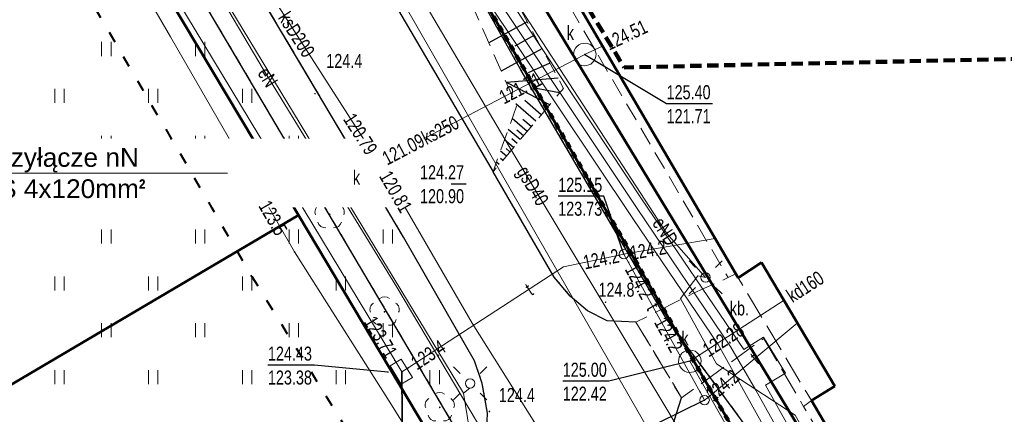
# Model space of a CAD drawing. Header units: millimetres. Extents: x 7464056 to 7464277, y 5957530 to 5957827.
# Tile 13 of 22: x 7464141 to 7464194, y 5957621 to 5957642. Entities that reach past the tile are written whole.
import ezdxf
from ezdxf.enums import TextEntityAlignment as Align

# ---------------------------------------------------------------- set-up
doc = ezdxf.new("R2010")
doc.units = ezdxf.units.MM
doc.header["$MEASUREMENT"] = 0
for name, pattern in [('1', [0.6, 0.3, -0.3]), ('1.0_0.5', [1.5, 1, -0.5]), ('1.5_0.5', [2, 1.5, -0.5]), ('2', [0.9, 0.6, -0.3]), ('219-500', [0]), ('ACAD_ISO03W100', [30, 12, -18]), ('CONTINOUS', [0]), ('egug-500', [1, 0.5, -0.5])]:
    doc.linetypes.add(name, pattern=pattern)
doc.layers.get('0').update_dxf_attribs({"color": 2, "linetype": 'CONTINUOUS', "lineweight": 0, "plot": 0})
for name, color, linetype in [('000 Inne (niezydentyfikowane)', 7, 'CONTINUOUS'), ('203-punkt graniczny', 7, 'CONTINUOUS'), ('218-kontur użytku gruntowego', 7, 'CONTINUOUS'), ('312-budynek ewidencyjny', 7, 'CONTINUOUS'), ('320-blok - kondygnacja nadziemna', 7, 'CONTINUOUS'), ('chodnik', 7, 'CONTINUOUS'), ('drzewo liściaste', 7, 'CONTINUOUS'), ('jezdnia', 7, 'CONTINUOUS'), ('komora podziemna', 7, 'CONTINUOUS'), ('krawężnik', 7, 'CONTINUOUS'), ('latarnia', 7, 'CONTINUOUS'), ('obszar utwardzony', 7, 'CONTINUOUS'), ('obszar utwardzony-Atr17', 7, 'CONTINUOUS'), ('obudowa ochronna przewodu', 7, 'CONTINUOUS'), ('pikieta naturalna', 7, 'CONTINUOUS'), ('pikieta naturalna-Atr2', 7, 'CONTINUOUS'), ('pikieta sztuczna', 7, 'CONTINUOUS'), ('pikieta sztuczna-Atr2', 7, 'CONTINUOUS'), ('przewód ciepłowniczy', 7, 'CONTINUOUS'), ('przewód elektroenergetyczny podziemny', 7, 'CONTINUOUS'), ('przewód elektroenergetyczny podziemny-Atr1', 7, 'CONTINUOUS'), ('przewód gazowy', 7, 'CONTINUOUS'), ('przewód gazowy-Atr1', 7, 'CONTINUOUS'), ('przewód kanalizacyjny', 7, 'CONTINUOUS'), ('przewód kanalizacyjny-Atr1', 7, 'CONTINUOUS'), ('przewód telekomunikacyjny podziemny', 7, 'CONTINUOUS'), ('przewód telekomunikacyjny podziemny-Atr1', 7, 'CONTINUOUS'), ('przewód wodociągowy', 7, 'CONTINUOUS'), ('rzedna', 7, 'CONTINUOUS'), ('rzedna-Atr2', 7, 'CONTINUOUS'), ('rzedna-Atr3', 7, 'CONTINUOUS'), ('skarpa nieumocniona', 7, 'CONTINUOUS'), ('studnia kanalizacyjna', 7, 'CONTINUOUS'), ('studnia kanalizacyjna-Atr17', 7, 'CONTINUOUS'), ('trawnik', 7, 'CONTINUOUS'), ('Zakres', 7, 'CONTINUOUS')]:
    doc.layers.add(name, color=color, linetype=linetype)
for name, color, linetype, lineweight in [('219-działka ewidencyjna', 3, 'CONTINUOUS', 30), ('_E-kabel el', 1, 'ACAD_ISO03W100', 40), ('E-kable elektryczne-opis', 7, 'CONTINOUS', 20)]:
    doc.layers.add(name, color=color, linetype=linetype, lineweight=lineweight)
doc.styles.get("Standard").update_dxf_attribs({"font": 'Working1250', "width": 0.75})

# ---------------------------------------------------------------- blocks, each defined once
blk = doc.blocks.new('203')
at = {"linetype": 'Continuous', "lineweight": 0}
h = blk.add_hatch(color=0, dxfattribs=at)
edge = h.paths.add_edge_path()
edge.add_arc((0, 0), 0.045, 0, 360)
blk = doc.blocks.new('US15')
at = {"color": 0, "linetype": 'Continuous', "lineweight": 13}
blk.add_circle((0, 0), 0.25, dxfattribs=at)
blk = doc.blocks.new('PW01')
at = {"linetype": 'Continuous', "lineweight": 13}
h = blk.add_hatch(color=0, dxfattribs=at)
edge = h.paths.add_edge_path()
edge.add_arc((0, 0), 0.045, 0, 360)
blk = doc.blocks.new('OP021')
at = {"linetype": 'Continuous', "lineweight": 13}
h = blk.add_hatch(color=0, dxfattribs=at)
edge = h.paths.add_edge_path()
edge.add_arc((0, 0), 0.05, 0, 360)
at = {"color": 0, "linetype": 'Continuous', "lineweight": 13}
for centre, start, end in [((0, 0.4), 49.272, 130.728), ((-0.38, 0.124), 121.308, 202.548), ((0.38, 0.124), 337.452, 58.692), ((-0.235, -0.324), 193.221, 274.871), ((0.235, -0.324), 265.129, 346.779)]:
    blk.add_arc(centre, 0.4, start, end, dxfattribs=at)
blk = doc.blocks.new('SM01')
at = {"color": 0, "linetype": 'Continuous', "lineweight": 13}
for p, q in [((-0.53, 0.531), (-0.883, 0.884)), ((0.531, 0.531), (0.884, 0.884)), ((-0.53, -0.53), (-0.883, -0.883)), ((0.531, -0.53), (0.884, -0.883))]:
    blk.add_line(p, q, dxfattribs=at)
blk.add_circle((0, 0), 0.25, dxfattribs=at)
blk = doc.blocks.new('TU04')
at = {"color": 0, "linetype": 'Continuous', "lineweight": 13}
for p, q in [((0, 0), (0, 0.75)), ((0.5, 0), (0.5, 0.75))]:
    blk.add_line(p, q, dxfattribs=at)

msp = doc.modelspace()

# ---------------------------------------------------------------- linework, layer by layer
at = {"layer": '000 Inne (niezydentyfikowane)', "color": 56, "linetype": 'Continuous', "lineweight": 50, "flags": 128}
for points in [[(7464273.22, 5957619.103), (7464256.633, 5957609.097), (7464248.534, 5957622.926), (7464194.89, 5957593.94), (7464193.43, 5957597.96), (7464192.91, 5957604.22), (7464189.03, 5957611.03), (7464188.444, 5957611.585), (7464159.394, 5957659.51), (7464096.659, 5957763.005)], [(7464096.659, 5957763.005), (7464159.394, 5957659.51), (7464188.444, 5957611.585), (7464189.03, 5957611.03), (7464192.91, 5957604.22), (7464193.43, 5957597.96), (7464194.89, 5957593.94)], [(7464194.89, 5957593.94), (7464195.967, 5957590.719), (7464186.213, 5957609.558), (7464182.663, 5957614.998), (7464176.499, 5957625.621), (7464176.492, 5957625.631), (7464162.981, 5957648.914), (7464162.94, 5957648.984), (7464158.056, 5957657.401), (7464158.016, 5957657.47), (7464129.82, 5957706.056), (7464119.97, 5957723.029), (7464096.51, 5957762.918)], [(7464129.82, 5957706.056), (7464158.016, 5957657.47), (7464158.056, 5957657.401), (7464162.94, 5957648.984), (7464162.981, 5957648.914), (7464176.492, 5957625.631), (7464176.499, 5957625.621), (7464182.663, 5957614.998), (7464186.213, 5957609.558), (7464195.967, 5957590.719), (7464195.97, 5957590.71), (7464198.51, 5957586.21), (7464201.941, 5957582.25), (7464205.521, 5957578.87), (7464209.991, 5957575.1), (7464215.369, 5957570.98), (7464206.32, 5957560.132), (7464194.92, 5957546.46), (7464180.799, 5957585.27), (7464167.995, 5957612.279), (7464163.514, 5957619.798), (7464156.208, 5957632.058), (7464149.275, 5957643.692), (7464129.849, 5957676.292)], [(7464126.431, 5957614.494), (7464156.208, 5957632.058), (7464163.514, 5957619.798), (7464156.749, 5957590.749), (7464156.689, 5957582.483), (7464160.044, 5957570.443), (7464166.573, 5957560.859), (7464191.954, 5957545.875), (7464191.47, 5957545.78), (7464189.787, 5957545.447), (7464144.12, 5957536.43), (7464125.18, 5957539.755)]]:
    msp.add_lwpolyline(points, dxfattribs=at)
at = {"layer": '000 Inne (niezydentyfikowane)', "color": 253, "linetype": '1', "lineweight": 100, "flags": 128}
msp.add_lwpolyline([(7464096.51, 5957762.918), (7464119.97, 5957723.029), (7464129.82, 5957706.056), (7464158.016, 5957657.47), (7464158.056, 5957657.401), (7464162.94, 5957648.984), (7464162.981, 5957648.914), (7464176.492, 5957625.631), (7464176.499, 5957625.621), (7464182.663, 5957614.998), (7464186.213, 5957609.558), (7464195.967, 5957590.719), (7464195.97, 5957590.71), (7464198.51, 5957586.21), (7464201.941, 5957582.25), (7464205.521, 5957578.87), (7464209.991, 5957575.1), (7464215.369, 5957570.98), (7464206.32, 5957560.132), (7464194.92, 5957546.46), (7464194.899, 5957546.456), (7464191.954, 5957545.875), (7464191.47, 5957545.78), (7464189.787, 5957545.447)], dxfattribs=at)
at = {"layer": '000 Inne (niezydentyfikowane)', "color": 56, "linetype": 'Continuous', "lineweight": 13, "flags": 128}
for points in [[(7464102.889, 5957698.194), (7464113.452, 5957704.425), (7464117.917, 5957696.764), (7464118.65, 5957695.507), (7464129.849, 5957676.292), (7464149.275, 5957643.692), (7464156.208, 5957632.058)], [(7464156.208, 5957632.058), (7464126.431, 5957614.494)]]:
    msp.add_lwpolyline(points, dxfattribs=at)
at = {"layer": '000 Inne (niezydentyfikowane)', "color": 253, "linetype": '1', "lineweight": 13, "flags": 128}
msp.add_lwpolyline([(7464125.18, 5957539.755), (7464144.12, 5957536.43), (7464189.787, 5957545.447), (7464191.47, 5957545.78), (7464191.954, 5957545.875), (7464194.899, 5957546.456), (7464194.92, 5957546.46), (7464206.32, 5957560.132), (7464215.369, 5957570.98), (7464209.991, 5957575.1), (7464205.521, 5957578.87), (7464201.941, 5957582.25), (7464198.51, 5957586.21), (7464195.97, 5957590.71), (7464195.967, 5957590.719), (7464186.213, 5957609.558), (7464182.663, 5957614.998), (7464176.499, 5957625.621), (7464176.492, 5957625.631), (7464162.981, 5957648.914), (7464162.94, 5957648.984), (7464158.056, 5957657.401), (7464158.016, 5957657.47)], dxfattribs=at)
at = {"layer": '000 Inne (niezydentyfikowane)', "color": 7, "linetype": 'Continuous', "lineweight": 25, "flags": 128}
for points in [[(7464168.4, 5957642.37), (7464166.36, 5957641.25)], [(7464168.79, 5957641.66), (7464167.74, 5957641.08)], [(7464169.19, 5957640.93), (7464167.02, 5957639.74)], [(7464169.6, 5957640.17), (7464168.45, 5957639.65)], [(7464170.05, 5957639.36), (7464167.29, 5957639.13)], [(7464169.6, 5957637.95), (7464167.29, 5957639.13)], [(7464170.13, 5957638.58), (7464168.71, 5957638.85)], [(7464169.15, 5957637.42), (7464168.27, 5957638.17)], [(7464168.87, 5957637.08), (7464167.79, 5957637.99)], [(7464168.4, 5957636.53), (7464167.6, 5957637.21)], [(7464168.62, 5957636.79), (7464168.17, 5957637.17)], [(7464168.03, 5957636.09), (7464167.39, 5957636.63)], [(7464168.21, 5957636.3), (7464167.85, 5957636.6)], [(7464167.67, 5957635.67), (7464167.19, 5957636.07)], [(7464167.86, 5957635.89), (7464167.58, 5957636.13)], [(7464167.29, 5957635.21), (7464166.98, 5957635.48)], [(7464167.48, 5957635.44), (7464167.28, 5957635.61)], [(7464166.9, 5957634.76), (7464166.76, 5957634.88)], [(7464167.09, 5957634.99), (7464166.98, 5957635.08)]]:
    msp.add_lwpolyline(points, dxfattribs=at)
at = {"layer": '218-kontur użytku gruntowego', "color": 3, "linetype": 'egug-500', "lineweight": 18, "flags": 128}
for points in [[(7464165.86, 5957618.54), (7464132.53, 5957674.94)], [(7464132.53, 5957674.94), (7464165.86, 5957618.54)], [(7464165.87, 5957643.72), (7464168.08, 5957639.78)], [(7464168.08, 5957639.78), (7464165.87, 5957643.72)], [(7464168.08, 5957639.78), (7464175.82, 5957626.53)], [(7464175.82, 5957626.53), (7464168.08, 5957639.78)], [(7464175.82, 5957626.53), (7464178.1, 5957623.48)], [(7464178.1, 5957623.48), (7464175.82, 5957626.53)], [(7464178.1, 5957623.48), (7464183.17, 5957616.57)], [(7464183.17, 5957616.57), (7464178.1, 5957623.48)]]:
    msp.add_lwpolyline(points, dxfattribs=at)
at = {"layer": '219-działka ewidencyjna', "linetype": '219-500', "flags": 128}
for points in [[(7464165.86, 5957618.54), (7464132.53, 5957674.94)], [(7464168.08, 5957639.78), (7464165.87, 5957643.72)], [(7464175.82, 5957626.53), (7464168.08, 5957639.78)], [(7464178.1, 5957623.48), (7464175.82, 5957626.53)], [(7464183.17, 5957616.57), (7464178.1, 5957623.48)]]:
    msp.add_lwpolyline(points, dxfattribs=at)
at = {"layer": '312-budynek ewidencyjny', "color": 7, "linetype": 'Continuous', "lineweight": 50, "flags": 128}
for points in [[(7464179.65, 5957628.72), (7464164.78, 5957654.16)], [(7464180.89, 5957629.54), (7464179.65, 5957628.72)], [(7464184.8, 5957622.94), (7464180.89, 5957629.54)], [(7464183.55, 5957622.17), (7464184.8, 5957622.94)], [(7464194.46, 5957603.58), (7464183.55, 5957622.17)]]:
    msp.add_lwpolyline(points, dxfattribs=at)
at = {"layer": '320-blok - kondygnacja nadziemna', "color": 7, "linetype": 'Continuous', "lineweight": 18, "flags": 128}
for points in [[(7464183.55, 5957622.17), (7464184.8, 5957622.94), (7464180.89, 5957629.54), (7464179.65, 5957628.72), (7464164.78, 5957654.16), (7464164.923, 5957654.243)], [(7464240.25, 5957641.388), (7464219.93, 5957629.68), (7464216.7, 5957635.08), (7464213.12, 5957632.88), (7464223.14, 5957616.02), (7464205.13, 5957605.33), (7464201.92, 5957603.39), (7464199.94, 5957606.81), (7464194.46, 5957603.58), (7464183.55, 5957622.17)]]:
    msp.add_lwpolyline(points, dxfattribs=at)
at = {"layer": 'chodnik', "color": 7, "linetype": '1.0_0.5', "lineweight": 18, "flags": 128}
for points in [[(7464164.689, 5957654.63), (7464164.17, 5957654.32), (7464179.11, 5957628.73)], [(7464179.11, 5957628.73), (7464179.52, 5957628.94), (7464164.78, 5957654.16), (7464164.923, 5957654.243)]]:
    msp.add_lwpolyline(points, dxfattribs=at)
msp.add_lwpolyline([(7464201.7, 5957602.85), (7464202.96, 5957603.56), (7464202.78, 5957603.91), (7464201.92, 5957603.39), (7464199.94, 5957606.81), (7464194.46, 5957603.58), (7464183.55, 5957622.17), (7464183.13, 5957621.86), (7464194.32, 5957602.92), (7464199.75, 5957605.97)], close=True, dxfattribs=at)
at = {"layer": 'jezdnia', "color": 7, "linetype": '1.5_0.5', "lineweight": 18, "flags": 128}
for points in [[(7464086.851, 5957757.258), (7464091.92, 5957748.72), (7464093.17, 5957746.61), (7464100.88, 5957733.62), (7464109.13, 5957719.6), (7464117.32, 5957705.91), (7464124.79, 5957693.36), (7464131.59, 5957681.85), (7464137.77, 5957671.55), (7464145.7, 5957658.29), (7464153.31, 5957645.2), (7464161.81, 5957630.88), (7464165.59, 5957624.29), (7464166.01, 5957623.09), (7464166.28, 5957621.51), (7464166.24, 5957620.22), (7464165.92, 5957618.44), (7464168.97, 5957613.22), (7464169.49, 5957613.31), (7464170.42, 5957613.31), (7464171.31, 5957612.99), (7464172.23, 5957612.07), (7464174.42, 5957607.65), (7464180.26, 5957595.46), (7464181.97, 5957591.93), (7464181.97, 5957591.41), (7464181.65, 5957590.58), (7464181.19, 5957590.07), (7464180.8, 5957589.72), (7464180.45, 5957589.49), (7464177.71, 5957587.72), (7464174.48, 5957585.62), (7464174.04, 5957585.45), (7464173.25, 5957585.36), (7464172.37, 5957585.5), (7464170.33, 5957586.19), (7464174.29, 5957579.29), (7464174.66, 5957580.9), (7464175.14, 5957581.82), (7464175.95, 5957582.64), (7464182.63, 5957586.49), (7464183.82, 5957586.55), (7464184.39, 5957586.13), (7464185.16, 5957585.13), (7464186.91, 5957580.49), (7464187.35, 5957579.06), (7464188.33, 5957575.91), (7464191.48, 5957567.03), (7464194.04, 5957559.04), (7464194.66, 5957556.96), (7464194.8, 5957555.42), (7464194.36, 5957553.91), (7464193.7, 5957553.12), (7464193.01, 5957552.89), (7464195.32, 5957546.4), (7464196.35, 5957545.53), (7464197.42, 5957544.45), (7464198.3, 5957543.12), (7464199.02, 5957541.65), (7464199.69, 5957539.99), (7464200.28, 5957536.84), (7464200.881, 5957534.249)], [(7464242.586, 5957534.495), (7464240.61, 5957559.1), (7464239.56, 5957559.38), (7464235.85, 5957560.07), (7464225.66, 5957563.07), (7464220.07, 5957565.67), (7464217.1, 5957567.15), (7464215.35, 5957568.13), (7464213.87, 5957569.14), (7464211.66, 5957570.44), (7464210.18, 5957571.38), (7464208.29, 5957572.78), (7464206.24, 5957574.48), (7464204.25, 5957576.69), (7464201.87, 5957579.06), (7464200.34, 5957580.58), (7464198.79, 5957581.93), (7464196.91, 5957584.14), (7464196.84, 5957584.25), (7464195.51, 5957586.18), (7464194.52, 5957587.98), (7464193.96, 5957589.66), (7464193.96, 5957591.03), (7464194.3, 5957592.24), (7464195.46, 5957593.87), (7464193.53, 5957597.77), (7464192.49, 5957597.4), (7464191.04, 5957597.43), (7464190.04, 5957597.51), (7464189.06, 5957597.8), (7464187.91, 5957598.58), (7464187.01, 5957599.52), (7464185.58, 5957601.93), (7464180.91, 5957609.95), (7464176.66, 5957617.25), (7464176.11, 5957618.89), (7464176.11, 5957620.7), (7464176.63, 5957622.32), (7464174.2, 5957626.36), (7464172.67, 5957626.42), (7464171.61, 5957626.96), (7464170.7, 5957627.74), (7464169.84, 5957628.75), (7464166.58, 5957634.38), (7464160.16, 5957645.36), (7464159.53, 5957646.36), (7464159.16, 5957647.83), (7464159.19, 5957649.1), (7464159.45, 5957650.3), (7464160.02, 5957651.39), (7464161.02, 5957652.43), (7464159.37, 5957655.23), (7464158.8, 5957654.97), (7464157.83, 5957654.85), (7464156.56, 5957654.88), (7464155.16, 5957655.37), (7464154.15, 5957655.96), (7464153.27, 5957656.96), (7464152.31, 5957658.39), (7464148.38, 5957665.08), (7464144.09, 5957672.43), (7464138.71, 5957681.55), (7464138.51, 5957682.74), (7464138.71, 5957684.4), (7464139.31, 5957685.79), (7464139.83, 5957686.59), (7464136.07, 5957692.2), (7464134.95, 5957692.08), (7464133.41, 5957692.4), (7464132.27, 5957693.05), (7464131.56, 5957693.69), (7464130.73, 5957694.98), (7464126.37, 5957702.18), (7464126, 5957703.21), (7464125.81, 5957704.71), (7464126.06, 5957706.26), (7464126.54, 5957707.27), (7464127.1, 5957708.06), (7464130.958, 5957710.421)]]:
    msp.add_lwpolyline(points, dxfattribs=at)
at = {"layer": 'komora podziemna', "color": 30, "linetype": 'Continuous', "lineweight": 18, "flags": 128}
msp.add_lwpolyline([(7464162.29, 5957623.4), (7464161.69, 5957623.04), (7464161.09, 5957624.03), (7464161.69, 5957624.39)], close=True, dxfattribs=at)
at = {"layer": 'krawężnik', "color": 7, "linetype": 'Continuous', "lineweight": 25, "flags": 128}
for points in [[(7464165.92, 5957618.44), (7464166.24, 5957620.22), (7464166.28, 5957621.51), (7464166.01, 5957623.09), (7464165.59, 5957624.29), (7464161.81, 5957630.88), (7464153.31, 5957645.2), (7464145.7, 5957658.29), (7464137.77, 5957671.55), (7464131.59, 5957681.85), (7464124.79, 5957693.36), (7464117.32, 5957705.91), (7464109.13, 5957719.6), (7464100.88, 5957733.62), (7464093.17, 5957746.61), (7464091.92, 5957748.72), (7464086.851, 5957757.258)], [(7464164.17, 5957654.32), (7464161.02, 5957652.43), (7464160.02, 5957651.39), (7464159.45, 5957650.3), (7464159.19, 5957649.1), (7464159.16, 5957647.83), (7464159.53, 5957646.36), (7464160.16, 5957645.36), (7464166.58, 5957634.38)], [(7464174.2, 5957626.36), (7464172.67, 5957626.42), (7464171.61, 5957626.96), (7464170.7, 5957627.74), (7464169.84, 5957628.75), (7464166.58, 5957634.38)], [(7464193.53, 5957597.77), (7464192.49, 5957597.4), (7464191.04, 5957597.43), (7464190.04, 5957597.51), (7464189.06, 5957597.8), (7464187.91, 5957598.58), (7464187.01, 5957599.52), (7464185.58, 5957601.93), (7464180.91, 5957609.95), (7464176.66, 5957617.25), (7464176.11, 5957618.89), (7464176.11, 5957620.7), (7464176.63, 5957622.32)]]:
    msp.add_lwpolyline(points, dxfattribs=at)
at = {"layer": 'obszar utwardzony', "color": 7, "linetype": '1.5_0.5', "lineweight": 18, "flags": 128}
msp.add_lwpolyline([(7464174.2, 5957626.36), (7464176.63, 5957622.32), (7464181.01, 5957625.49), (7464183.13, 5957621.86), (7464183.55, 5957622.17), (7464179.65, 5957628.72), (7464179.52, 5957628.94), (7464179.11, 5957628.73), (7464177.27, 5957627.9)], close=True, dxfattribs=at)
at = {"layer": 'obudowa ochronna przewodu', "color": 7, "linetype": 'Continuous', "lineweight": 35, "flags": 128}
msp.add_lwpolyline([(7464179.25, 5957580.12), (7464179.08, 5957580.59), (7464172.1, 5957599.44), (7464169.08, 5957603.09), (7464162.27, 5957614.26), (7464161.78, 5957616.53), (7464161.72, 5957623.7)], dxfattribs=at)
at = {"layer": 'przewód ciepłowniczy', "color": 212, "linetype": 'Continuous', "lineweight": 18, "flags": 128}
for points in [[(7464162.12, 5957649.72), (7464174.03, 5957631.88), (7464178.58, 5957625.17), (7464188.13, 5957607.99), (7464196.5, 5957593.62)], [(7464196.84, 5957594.11), (7464193.01, 5957600.43), (7464188.58, 5957608.38), (7464180.59, 5957622.73), (7464179.26, 5957625.03), (7464174.26, 5957632.41), (7464162.58, 5957649.98)], [(7464232.32, 5957604.14), (7464217.13, 5957595.39), (7464216.34, 5957596.85), (7464214.57, 5957595.88), (7464215.21, 5957594.49), (7464210.43, 5957591.63), (7464200.73, 5957587.69), (7464197.46, 5957594.18), (7464193.43, 5957600.87), (7464181.11, 5957622.99), (7464182.17, 5957623.64), (7464181, 5957625.56), (7464179.94, 5957624.89), (7464174.49, 5957632.94), (7464164.08, 5957648.68)]]:
    msp.add_lwpolyline(points, dxfattribs=at)
at = {"layer": 'przewód elektroenergetyczny podziemny', "color": 1, "linetype": 'Continuous', "lineweight": 18, "flags": 128}
for points in [[(7464087.32, 5957752.37), (7464095.98, 5957737.1), (7464105.9, 5957721.64), (7464112.85, 5957710.77), (7464118.26, 5957701.85), (7464125.41, 5957690.07), (7464132.72, 5957677.58), (7464134.57, 5957673.2), (7464138.74, 5957666.32), (7464145.7, 5957654.46), (7464154.32, 5957639.85), (7464161.46, 5957628.22), (7464166.09, 5957620.42), (7464169.69, 5957613.63), (7464179.16, 5957595.67), (7464181.63, 5957596.77), (7464187.58, 5957599.66), (7464192.68, 5957601.41), (7464193.82, 5957601.82)], [(7464198.519, 5957534.235), (7464197.84, 5957535.9), (7464197.3, 5957537.03), (7464195.22, 5957542.68), (7464189.26, 5957548.01), (7464189.91, 5957549.75), (7464190.89, 5957553.48), (7464190.91, 5957554.57), (7464189.76, 5957559.13), (7464187.22, 5957567.86), (7464186.59, 5957569.43), (7464183.38, 5957577.47), (7464182.86, 5957579.06), (7464180.99, 5957584.74), (7464178.47, 5957589.84), (7464169.34, 5957607.61), (7464167.33, 5957611.16), (7464164.77, 5957616.16), (7464161.16, 5957621.94), (7464156, 5957630.1), (7464149.38, 5957641.57), (7464141.13, 5957655.81)], [(7464165.35, 5957622.84), (7464165.01, 5957622.57), (7464151.59, 5957644.71), (7464152.34, 5957645.23)], [(7464168.05, 5957643.09), (7464175.84, 5957631.09), (7464177.91, 5957628.74), (7464177.5, 5957628.82), (7464176.58, 5957627.62), (7464178.49, 5957624.13), (7464182.69, 5957621.4), (7464191.24, 5957606.3), (7464193.82, 5957601.82), (7464194.97, 5957599.67), (7464194.08, 5957599.01), (7464196.93, 5957594.67), (7464204.47, 5957599.51), (7464205.6, 5957599.7), (7464219.19, 5957598.47), (7464230.64, 5957605.31)], [(7464185.65, 5957578.93), (7464183.21, 5957584.98), (7464181.6, 5957586.09), (7464179.87, 5957589.53), (7464181.4, 5957591.26), (7464179.26, 5957595.81), (7464177.83, 5957598.49), (7464170.01, 5957612.95), (7464165.43, 5957619.94), (7464165.01, 5957622.57), (7464165.35, 5957622.84)]]:
    msp.add_lwpolyline(points, dxfattribs=at)
at = {"layer": 'przewód gazowy', "color": 52, "linetype": 'Continuous', "lineweight": 18, "flags": 128}
msp.add_lwpolyline([(7464093.334, 5957761.057), (7464097.55, 5957753.89), (7464109.26, 5957734.1), (7464115.16, 5957723.86), (7464123.88, 5957709.15), (7464134.72, 5957690.93), (7464143.09, 5957676.91), (7464149.7, 5957665.65), (7464156.83, 5957653.79), (7464162.79, 5957643.63), (7464167.44, 5957635.73), (7464175.9, 5957621.63), (7464182.75, 5957610.05), (7464191.05, 5957595.99), (7464199.23, 5957582.14), (7464201.17, 5957579.06), (7464201.31, 5957578.82)], dxfattribs=at)
at = {"layer": 'przewód kanalizacyjny', "color": 34, "linetype": 'Continuous', "lineweight": 18, "flags": 128}
for points in [[(7464088.076, 5957757.975), (7464093.94, 5957746.55), (7464098.78, 5957736.87), (7464109.26, 5957718.63), (7464117.56, 5957704.09), (7464120.37, 5957699.24), (7464130.04, 5957683.57), (7464144.49, 5957660.22), (7464144.68, 5957659.92), (7464148.27, 5957653.94), (7464160.34, 5957635.1), (7464160.48, 5957634.89)], [(7464171.47, 5957640.63), (7464172.02, 5957640.89), (7464172.42, 5957641.08)], [(7464160.48, 5957634.89), (7464160.7, 5957635), (7464170.93, 5957640.35), (7464171.47, 5957640.63)], [(7464160.48, 5957634.89), (7464160.61, 5957634.67), (7464165.47, 5957626.31), (7464172.63, 5957614.91), (7464181.69, 5957600.57), (7464181.83, 5957600.36)], [(7464193.49, 5957595.36), (7464193.19, 5957595.88), (7464177.37, 5957623.74), (7464177.07, 5957624.27), (7464177.57, 5957624.59), (7464182.09, 5957627.52)]]:
    msp.add_lwpolyline(points, dxfattribs=at)
at = {"layer": 'przewód telekomunikacyjny podziemny', "color": 30, "linetype": 'Continuous', "lineweight": 18, "flags": 128}
for points in [[(7464173.56, 5957629.98), (7464173.3, 5957629.92), (7464170.34, 5957629.31), (7464162.06, 5957623.92), (7464161.72, 5957623.7), (7464161.34, 5957624.32), (7464141.5, 5957657.19), (7464121.46, 5957692.84), (7464107.23, 5957716.37), (7464099.06, 5957725.95), (7464085.39, 5957751.08), (7464082.794, 5957754.88)], [(7464178.42, 5957630.82), (7464173.83, 5957630.03), (7464173.56, 5957629.98)], [(7464173.56, 5957629.98), (7464173.81, 5957629.54), (7464177.62, 5957622.63), (7464177.86, 5957622.2), (7464178.06, 5957622.36), (7464182.8, 5957626.31)], [(7464161.72, 5957623.7), (7464161.78, 5957616.53), (7464162.27, 5957614.26), (7464169.08, 5957603.09), (7464172.1, 5957599.44), (7464179.08, 5957580.59), (7464179.25, 5957580.12)]]:
    msp.add_lwpolyline(points, dxfattribs=at)
at = {"layer": 'przewód wodociągowy', "color": 5, "linetype": 'Continuous', "lineweight": 18, "flags": 128}
msp.add_lwpolyline([(7464178.24, 5957614.72), (7464170.05, 5957629.01), (7464160.17, 5957646.25), (7464151.41, 5957661.06), (7464140.09, 5957680.17), (7464134.74, 5957689.1)], dxfattribs=at)
at = {"layer": 'rzedna-Atr2', "color": 7, "flags": 128}
for points in [[(7464171.47, 5957640.63), (7464175.83, 5957638.01), (7464178.278, 5957638.01)], [(7464160.48, 5957634.89), (7464162.69, 5957633.74), (7464165.147, 5957633.74)], [(7464173.56, 5957629.98), (7464172.48, 5957633.07), (7464170.054, 5957633.07)], [(7464160.98, 5957623.69), (7464157.06, 5957624.07), (7464154.58, 5957624.07)], [(7464177.07, 5957624.27), (7464172.75, 5957623.21), (7464170.297, 5957623.21)], [(7464177.86, 5957622.2), (7464174.06, 5957620.33), (7464171.63, 5957620.33)]]:
    msp.add_lwpolyline(points, dxfattribs=at)
at = {"layer": 'skarpa nieumocniona', "color": 7, "linetype": '1.0_0.5', "lineweight": 18, "flags": 128}
msp.add_lwpolyline([(7464162.22, 5957646.1), (7464164.69, 5957645.04), (7464167.84, 5957637.88), (7464166.58, 5957634.38), (7464170.34, 5957638.82), (7464166.48, 5957645.89)], close=True, dxfattribs=at)
msp.add_lwpolyline([(7464162.22, 5957646.1), (7464164.69, 5957645.04), (7464167.84, 5957637.88), (7464166.58, 5957634.38), (7464170.34, 5957638.82), (7464166.48, 5957645.89)], close=True, dxfattribs=at)
at = {"layer": 'studnia kanalizacyjna', "color": 34, "linetype": 'Continuous', "lineweight": 18, "flags": 128}
for points in [[(7464171.26, 5957641.19), (7464171.38, 5957641.22), (7464171.51, 5957641.23), (7464171.63, 5957641.21), (7464171.75, 5957641.16), (7464171.85, 5957641.09), (7464171.94, 5957641), (7464172.01, 5957640.9), (7464172.05, 5957640.78), (7464172.07, 5957640.66), (7464172.06, 5957640.53), (7464172.03, 5957640.41), (7464171.97, 5957640.3), (7464171.89, 5957640.2), (7464171.79, 5957640.12), (7464171.68, 5957640.07), (7464171.56, 5957640.04), (7464171.43, 5957640.03), (7464171.31, 5957640.05), (7464171.19, 5957640.1), (7464171.09, 5957640.17), (7464171, 5957640.26), (7464170.93, 5957640.36), (7464170.89, 5957640.48), (7464170.87, 5957640.6), (7464170.88, 5957640.73), (7464170.91, 5957640.85), (7464170.97, 5957640.96), (7464171.05, 5957641.06), (7464171.15, 5957641.14)], [(7464176.6, 5957623.9), (7464176.53, 5957624), (7464176.49, 5957624.12), (7464176.47, 5957624.24), (7464176.48, 5957624.37), (7464176.51, 5957624.49), (7464176.57, 5957624.6), (7464176.65, 5957624.7), (7464176.75, 5957624.78), (7464176.86, 5957624.83), (7464176.98, 5957624.86), (7464177.11, 5957624.87), (7464177.23, 5957624.85), (7464177.35, 5957624.8), (7464177.45, 5957624.73), (7464177.54, 5957624.64), (7464177.61, 5957624.54), (7464177.65, 5957624.42), (7464177.67, 5957624.3), (7464177.66, 5957624.17), (7464177.63, 5957624.05), (7464177.57, 5957623.94), (7464177.49, 5957623.84), (7464177.39, 5957623.76), (7464177.28, 5957623.71), (7464177.16, 5957623.68), (7464177.03, 5957623.67), (7464176.91, 5957623.69), (7464176.79, 5957623.74), (7464176.69, 5957623.81)]]:
    msp.add_lwpolyline(points, close=True, dxfattribs=at)
at = {"layer": 'trawnik', "color": 7, "linetype": '1.0_0.5', "lineweight": 18, "flags": 128}
msp.add_lwpolyline([(7464137.77, 5957671.55), (7464145.7, 5957658.29), (7464153.31, 5957645.2), (7464161.81, 5957630.88), (7464165.59, 5957624.29), (7464166.01, 5957623.09), (7464166.28, 5957621.51), (7464166.24, 5957620.22), (7464165.92, 5957618.44), (7464165.25, 5957616.11), (7464164.7, 5957613.53), (7464163.75, 5957609.44), (7464162.14, 5957607.54), (7464160.59, 5957605.13), (7464158.88, 5957598.62), (7464149.75, 5957588.95), (7464140.72, 5957589.93), (7464140.72, 5957590.36), (7464140.75, 5957592.73), (7464140.78, 5957594.74), (7464140.8, 5957596.99), (7464140.84, 5957600.05), (7464139.3, 5957603.17), (7464138.08, 5957605.61), (7464136.76, 5957608.28), (7464135.53, 5957610.77), (7464134.22, 5957613.41), (7464132.92, 5957616.01), (7464131.45, 5957618.86), (7464130.15, 5957621.38), (7464128.74, 5957624.11), (7464127.3, 5957626.93), (7464126.66, 5957628.17), (7464126.84, 5957638.93), (7464127.02, 5957656.52), (7464119.12, 5957670.16), (7464132.26, 5957677.67)], close=True, dxfattribs=at)
at = {"layer": 'Zakres', "color": 134, "linetype": '2', "lineweight": 90, "flags": 128}
msp.add_lwpolyline([(7464273.07, 5957642.1), (7464173.57, 5957639.94), (7464098.51, 5957764.09), (7464073.29, 5957749.31), (7464127.02, 5957656.52), (7464126.84, 5957638.93), (7464125.08, 5957533.8), (7464273.77, 5957534.68)], close=True, dxfattribs=at)

# ---------------------------------------------------------------- block references
at = {"layer": '203-punkt graniczny', "color": 7, "linetype": 'Continuous', "lineweight": 18}
for p in [(7464168.08, 5957639.78), (7464175.82, 5957626.53), (7464178.1, 5957623.48)]:
    msp.add_blockref('203', p, dxfattribs=at)
at = {"layer": 'drzewo liściaste', "color": 94, "linetype": 'Continuous', "lineweight": 18}
for p in [(7464157.87, 5957632.11), (7464160.8, 5957626.91), (7464163.74, 5957621.81)]:
    msp.add_blockref('OP021', p, dxfattribs=at)
at = {"layer": 'komora podziemna', "color": 30, "linetype": 'Continuous', "lineweight": 18}
for p, rotation in [((7464173.56, 5957629.98), 300.936), ((7464177.86, 5957622.2), 118.862)]:
    msp.add_blockref('US15', p, dxfattribs=dict(at, rotation=rotation))
at = {"layer": 'latarnia', "color": 7, "linetype": 'Continuous', "lineweight": 18}
for p in [(7464177.91, 5957628.74), (7464165.36, 5957623.09)]:
    msp.add_blockref('SM01', p, dxfattribs=at)
at = {"layer": 'pikieta naturalna', "color": 7, "linetype": 'Continuous', "lineweight": 13}
msp.add_blockref('PW01', (7464172.58, 5957627.42), dxfattribs=at)
at = {"layer": 'pikieta sztuczna', "color": 7, "linetype": 'Continuous', "lineweight": 13}
for p in [(7464157.09, 5957638.54), (7464166.39, 5957621.59)]:
    msp.add_blockref('PW01', p, dxfattribs=at)
at = {"layer": 'rzedna', "color": 34, "linetype": 'Continuous', "lineweight": 18}
for p in [(7464171.47, 5957640.63), (7464172.02, 5957640.89), (7464170.93, 5957640.35), (7464160.34, 5957635.1), (7464160.48, 5957634.89), (7464160.7, 5957635), (7464160.61, 5957634.67), (7464177.57, 5957624.59), (7464177.07, 5957624.27), (7464177.37, 5957623.74)]:
    msp.add_blockref('PW01', p, dxfattribs=at)
at = {"layer": 'rzedna', "color": 1, "linetype": 'Continuous', "lineweight": 18}
msp.add_blockref('PW01', (7464156, 5957630.1), dxfattribs=at)
at = {"layer": 'rzedna', "color": 30, "linetype": 'Continuous', "lineweight": 18}
for p in [(7464173.3, 5957629.92), (7464173.56, 5957629.98), (7464173.83, 5957630.03), (7464173.81, 5957629.54), (7464161.34, 5957624.32), (7464162.06, 5957623.92), (7464160.98, 5957623.69), (7464177.62, 5957622.63), (7464178.06, 5957622.36), (7464177.86, 5957622.2)]:
    msp.add_blockref('PW01', p, dxfattribs=at)
at = {"layer": 'studnia kanalizacyjna', "color": 34, "linetype": 'Continuous', "lineweight": 18}
msp.add_blockref('US15', (7464160.48, 5957634.89), dxfattribs=at)
at = {"layer": 'trawnik', "color": 7, "linetype": 'Continuous', "lineweight": 18}
for p in [(7464145.719, 5957640.549), (7464150.719, 5957640.549), (7464143.219, 5957638.049), (7464148.219, 5957638.049), (7464153.219, 5957638.049), (7464145.719, 5957635.549), (7464150.719, 5957635.549), (7464155.719, 5957635.549), (7464143.219, 5957633.049), (7464148.219, 5957633.049), (7464153.219, 5957633.049), (7464158.219, 5957633.049), (7464145.719, 5957630.549), (7464150.719, 5957630.549), (7464155.719, 5957630.549), (7464160.719, 5957630.549), (7464143.219, 5957628.049), (7464148.219, 5957628.049), (7464153.219, 5957628.049), (7464158.219, 5957628.049), (7464145.719, 5957625.549), (7464150.719, 5957625.549), (7464155.719, 5957625.549), (7464160.719, 5957625.549), (7464143.219, 5957623.049), (7464148.219, 5957623.049), (7464153.219, 5957623.049), (7464158.219, 5957623.049), (7464163.219, 5957623.049)]:
    msp.add_blockref('TU04', p, dxfattribs=at)

# ---------------------------------------------------------------- texts
at = {"layer": 'obszar utwardzony-Atr17', "color": 7, "width": 0.765}
msp.add_text('kb.', height=0.75, dxfattribs=at).set_placement((7464179.2, 5957627.09), align=Align.MIDDLE_LEFT)
at = {"layer": 'pikieta naturalna-Atr2', "color": 7, "width": 0.765}
msp.add_text('124.8', height=0.75, dxfattribs=at).set_placement((7464172.2, 5957627.71))
at = {"layer": 'pikieta sztuczna-Atr2', "color": 7, "width": 0.765}
for p in [(7464157.69, 5957639.91), (7464166.89, 5957622.09)]:
    msp.add_text('124.4', height=0.75, dxfattribs=at).set_placement(p)
at = {"layer": 'przewód elektroenergetyczny podziemny-Atr1', "color": 1, "width": 0.765}
msp.add_text('eN', height=0.75, rotation=301.58, dxfattribs=at).set_placement((7464154, 5957639.64))
msp.add_text('eND', height=0.75, rotation=-57.01, dxfattribs=at).set_placement((7464175.35, 5957631.84), align=Align.MIDDLE_LEFT)
at = {"layer": 'przewód gazowy-Atr1', "color": 40, "width": 0.765}
msp.add_text('gsD40', height=0.75, rotation=-59.036, dxfattribs=at).set_placement((7464168.13, 5957634.58), align=Align.MIDDLE_LEFT)
at = {"layer": 'przewód kanalizacyjny-Atr1', "color": 34, "width": 0.765}
for s, rotation, p in [('ksD200', 302.645, (7464155.41, 5957642.79)), ('ks250', 27.608, (7464162.86, 5957636.13)), ('kd160', 32.919, (7464182.34, 5957627.68))]:
    msp.add_text(s, height=0.75, rotation=rotation, dxfattribs=at).set_placement(p, align=Align.MIDDLE_LEFT)
at = {"layer": 'przewód telekomunikacyjny podziemny-Atr1', "color": 30, "width": 0.765}
for rotation, p in [(33.063, (7464168.41, 5957628.05)), (298.871, (7464175.06, 5957627.28)), (38.66, (7464180.44, 5957624.35))]:
    msp.add_text('t', height=0.75, rotation=rotation, dxfattribs=at).set_placement(p, align=Align.MIDDLE_LEFT)
at = {"layer": 'rzedna-Atr2', "color": 34, "width": 0.765}
for s, rotation, p in [('124.51', 25.407, (7464172.61, 5957641.17)), ('121.71', 27.608, (7464166.99, 5957638.29)), ('120.79', -57.354, (7464158.88, 5957637.38)), ('121.09', 27.608, (7464160.76, 5957635.03)), ('120.81', -59.829, (7464160.81, 5957634.33)), ('122.28', 32.952, (7464177.87, 5957624.78))]:
    msp.add_text(s, height=0.75, rotation=rotation, dxfattribs=at).set_placement(p, align=Align.MIDDLE_LEFT)
for s, p in [('125.40', (7464175.83, 5957638.018)), ('124.27', (7464162.69, 5957633.748)), ('125.00', (7464170.297, 5957623.218))]:
    msp.add_text(s, height=0.75, dxfattribs=at).set_placement(p, align=Align.BOTTOM_LEFT)
at = {"layer": 'rzedna-Atr2', "color": 30, "width": 0.765}
for s, p in [('125.15', (7464170.054, 5957633.078)), ('124.43', (7464154.58, 5957624.078))]:
    msp.add_text(s, height=0.75, dxfattribs=at).set_placement(p, align=Align.BOTTOM_LEFT)
at = {"layer": 'rzedna-Atr2', "color": 7, "width": 0.765}
msp.add_text('123.5', height=0.75, rotation=299.98, dxfattribs=at).set_placement((7464154.05, 5957632.56))
at = {"layer": 'rzedna-Atr2', "color": 30, "width": 0.765}
for s, rotation, p in [('124.2', 9.765, (7464173.9, 5957630.04)), ('124.2', 11.644, (7464171.4, 5957629.53)), ('124.2', 298.889, (7464173.91, 5957629.36)), ('123.71', -58.878, (7464159.99, 5957626.57)), ('124.2', 298.871, (7464175.47, 5957626.53)), ('123.4', 33.057, (7464162.32, 5957624.09)), ('124.2', 39.805, (7464178.07, 5957622.37))]:
    msp.add_text(s, height=0.75, rotation=rotation, dxfattribs=at).set_placement(p, align=Align.MIDDLE_LEFT)
at = {"layer": 'rzedna-Atr3', "color": 34, "width": 0.765}
for s, p in [('121.71', (7464175.83, 5957636.742)), ('120.90', (7464162.69, 5957632.473)), ('122.42', (7464170.297, 5957621.942))]:
    msp.add_text(s, height=0.75, dxfattribs=at).set_placement(p, align=Align.BOTTOM_LEFT)
at = {"layer": 'rzedna-Atr3', "color": 30, "width": 0.765}
for s, p in [('123.73', (7464170.054, 5957631.803)), ('123.38', (7464154.58, 5957622.803))]:
    msp.add_text(s, height=0.75, dxfattribs=at).set_placement(p, align=Align.BOTTOM_LEFT)
at = {"layer": 'studnia kanalizacyjna-Atr17', "color": 34, "width": 0.765}
for p in [(7464170.51, 5957641.41), (7464159.11, 5957633.69), (7464176.62, 5957625.12)]:
    msp.add_text('k', height=0.75, dxfattribs=at).set_placement(p)

# ---------------------------------------------------------------- next in the draw order: texts
at = {"layer": 'E-kable elektryczne-opis', "insert": (7464136.524, 5957634.3), "char_height": 1, "width": 27.32198, "attachment_point": 4, "bg_fill": 2}
msp.add_mtext('{\\W1;\\fArial|b0|i0|c238|p34;proj. przyłącze nN\\PYAKXS 4x120mm\\W0.75;\\fArial|b1|i0|c238|p34;²}', dxfattribs=at)

# ---------------------------------------------------------------- next in the draw order: linework, layer by layer
at = {"layer": '_E-kabel el', "ltscale": 0.05}
msp.add_lwpolyline([(7464087.37, 5957741.555), (7464088.274, 5957740.255), (7464088.274, 5957740.255), (7464108.163, 5957706.574), (7464108.163, 5957706.574), (7464115.284, 5957694.417), (7464107.767, 5957690.712), (7464119.842, 5957669.986), (7464127.199, 5957674.201), (7464153.719, 5957628.799), (7464159.587, 5957619.328), (7464161.393, 5957613.844), (7464166.778, 5957604.959), (7464163.85, 5957591.454), (7464163.85, 5957589.14), (7464165.616, 5957586.064)], dxfattribs=at)
at = {"layer": 'E-kable elektryczne-opis', "linetype": 'CONTINOUS'}
msp.add_lwpolyline([(7464152.42, 5957634.3), (7464152.42, 5957634.3), (7464136.524, 5957634.3)], dxfattribs=at)

doc.saveas('drawing.dxf')
